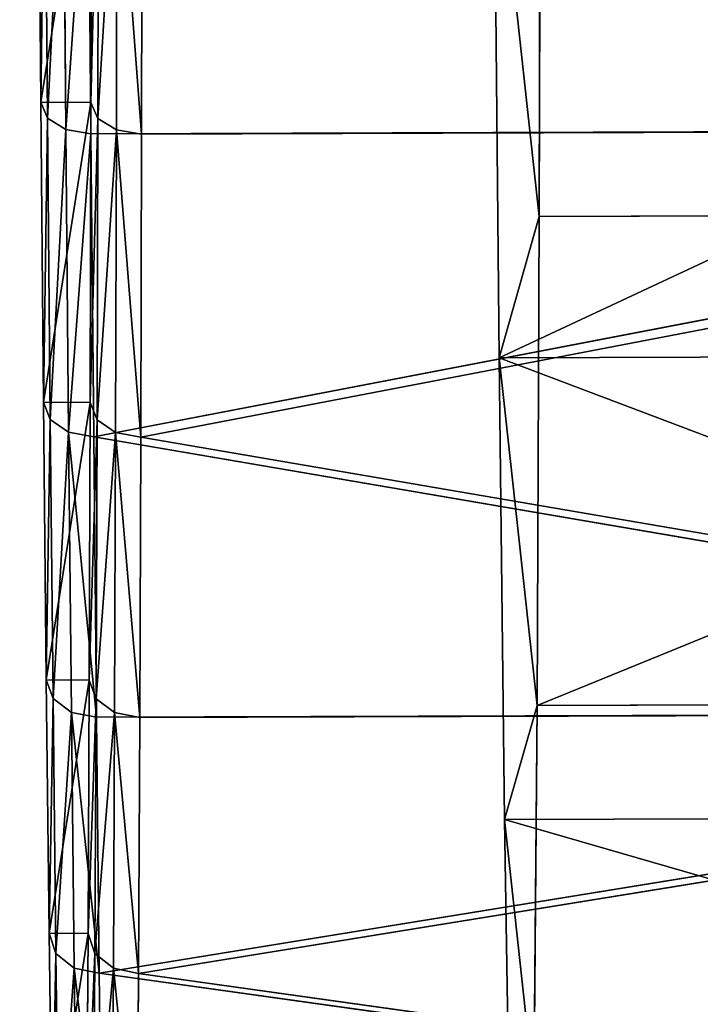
# Model space of a CAD drawing. Extents: x 0 to 230, y 0 to 588.
# Tile 166 of 256: x 105.57 to 108.28, y 194.14 to 198.06. Entities that reach past the tile are written whole.
import ezdxf

# ---------------------------------------------------------------- set-up
doc = ezdxf.new("R2010")
doc.units = 0
doc.header["$LTSCALE"] = 25.4
doc.layers.get('0').update_dxf_attribs({"color": 13, "linetype": 'CONTINUOUS'})

# ---------------------------------------------------------------- blocks, each defined once
blk = doc.blocks.new('VIPER-I-6512-6513_STL_3')
at = {"color": 250}
for p, q in [((-20.0317, 208.3851, 618.944), (-20.0372, 206.0758, 620.9305)), ((-20.0317, 208.3851, 618.944), (-20.0372, 206.0758, 620.9305)), ((-22.0212, 206.5302, 649.0114), (-22.0316, 207.8049, 649.9692)), ((-22.0212, 206.5302, 649.0114), (-22.0316, 207.8049, 649.9692)), ((-21.8197, 207.8038, 617.3798), (-21.8218, 206.5291, 618.3377)), ((-21.8197, 207.8038, 617.3798), (-21.8218, 206.5291, 618.3377)), ((-22.0051, 207.7482, 650.0517), (-21.9947, 206.467, 649.0891)), ((-22.0051, 207.7482, 650.0517), (-21.9947, 206.467, 649.0891)), ((-21.7943, 206.466, 618.2604), (-21.7922, 207.7471, 617.2977)), ((-21.7943, 206.466, 618.2604), (-21.7922, 207.7471, 617.2977)), ((-20.1973, 205.5136, 645.8427), (-20.218, 207.7309, 647.9312)), ((-20.1973, 205.5136, 645.8427), (-20.218, 207.7309, 647.9312)), ((-21.9322, 207.7069, 650.1124), (-21.9218, 206.421, 649.1462)), ((-21.9322, 207.7069, 650.1124), (-21.9218, 206.421, 649.1462)), ((-21.8323, 207.692, 650.1351), (-21.8218, 206.4043, 649.1677)), ((-21.8323, 207.692, 650.1351), (-21.8218, 206.4043, 649.1677)), ((-21.7206, 206.4199, 618.2042), (-21.7185, 207.7057, 617.2379)), ((-21.7206, 206.4199, 618.2042), (-21.7185, 207.7057, 617.2379)), ((-21.6204, 206.4033, 618.1841), (-21.6183, 207.6908, 617.2165)), ((-21.6204, 206.4033, 618.1841), (-21.6183, 207.6908, 617.2165)), ((-22.0105, 205.3366, 647.9542), (-22.0212, 206.5302, 649.0114)), ((-22.0212, 206.5302, 649.0114), (-21.9947, 206.467, 649.0891)), ((-22.0105, 205.3366, 647.9542), (-22.0212, 206.5302, 649.0114)), ((-22.0212, 206.5302, 649.0114), (-21.9947, 206.467, 649.0891)), ((-21.8218, 206.5291, 618.3377), (-21.8248, 205.3356, 619.3951)), ((-21.8218, 206.5291, 618.3377), (-21.8248, 205.3356, 619.3951)), ((-21.8218, 206.5291, 618.3377), (-21.7943, 206.466, 618.2604)), ((-21.8218, 206.5291, 618.3377), (-21.7943, 206.466, 618.2604)), ((-21.9947, 206.467, 649.0891), (-21.9218, 206.421, 649.1462)), ((-21.9947, 206.467, 649.0891), (-21.984, 205.2674, 648.0264)), ((-21.9947, 206.467, 649.0891), (-21.9218, 206.421, 649.1462)), ((-21.9947, 206.467, 649.0891), (-21.984, 205.2674, 648.0264)), ((-21.7974, 205.2664, 619.3232), (-21.7943, 206.466, 618.2604)), ((-21.7974, 205.2664, 619.3232), (-21.7943, 206.466, 618.2604)), ((-21.7943, 206.466, 618.2604), (-21.7206, 206.4199, 618.2042)), ((-21.7943, 206.466, 618.2604), (-21.7206, 206.4199, 618.2042)), ((-21.9218, 206.421, 649.1462), (-21.8218, 206.4043, 649.1677)), ((-21.9218, 206.421, 649.1462), (-21.9109, 205.217, 648.0797)), ((-21.9218, 206.421, 649.1462), (-21.8218, 206.4043, 649.1677)), ((-21.9218, 206.421, 649.1462), (-21.9109, 205.217, 648.0797)), ((-21.8218, 206.4043, 649.1677), (-15.422, 206.425, 649.2093)), ((-21.8218, 206.4043, 649.1677), (-15.422, 206.425, 649.2093)), ((-21.811, 205.1987, 648.0997), (-15.422, 206.425, 649.2093)), ((-21.811, 205.1987, 648.0997), (-15.422, 206.425, 649.2093)), ((-21.7236, 205.216, 619.2709), (-21.7206, 206.4199, 618.2042)), ((-21.7236, 205.216, 619.2709), (-21.7206, 206.4199, 618.2042)), ((-21.7206, 206.4199, 618.2042), (-21.6204, 206.4033, 618.1841)), ((-21.7206, 206.4199, 618.2042), (-21.6204, 206.4033, 618.1841)), ((-21.6235, 205.1977, 619.2522), (-15.2206, 206.4239, 618.2257)), ((-21.6235, 205.1977, 619.2522), (-15.2206, 206.4239, 618.2257)), ((-21.6204, 206.4033, 618.1841), (-15.2206, 206.4239, 618.2257)), ((-21.6204, 206.4033, 618.1841), (-15.2206, 206.4239, 618.2257)), ((-21.8218, 206.4043, 649.1677), (-21.811, 205.1987, 648.0997)), ((-21.8218, 206.4043, 649.1677), (-21.811, 205.1987, 648.0997)), ((-21.6235, 205.1977, 619.2522), (-21.6204, 206.4033, 618.1841)), ((-21.6235, 205.1977, 619.2522), (-21.6204, 206.4033, 618.1841)), ((-20.0372, 206.0758, 620.9305), (-20.0461, 204.1303, 623.2743)), ((-20.0372, 206.0758, 620.9305), (-20.0461, 204.1303, 623.2743)), ((-15.2373, 206.0913, 620.9617), (-20.0372, 206.0758, 620.9305)), ((-15.2373, 206.0913, 620.9617), (-20.0372, 206.0758, 620.9305)), ((-15.3974, 205.5291, 645.8738), (-20.1973, 205.5136, 645.8427)), ((-15.3974, 205.5291, 645.8738), (-20.1973, 205.5136, 645.8427)), ((-20.1756, 203.6758, 643.4135), (-20.1973, 205.5136, 645.8427)), ((-20.1756, 203.6758, 643.4135), (-20.1973, 205.5136, 645.8427)), ((-21.9995, 204.232, 646.8043), (-22.0105, 205.3366, 647.9542)), ((-22.0105, 205.3366, 647.9542), (-21.984, 205.2674, 648.0264)), ((-21.9995, 204.232, 646.8043), (-22.0105, 205.3366, 647.9542)), ((-22.0105, 205.3366, 647.9542), (-21.984, 205.2674, 648.0264)), ((-21.8248, 205.3356, 619.3951), (-21.8288, 204.2311, 620.5452)), ((-21.8248, 205.3356, 619.3951), (-21.8288, 204.2311, 620.5452)), ((-21.8248, 205.3356, 619.3951), (-21.7974, 205.2664, 619.3232)), ((-21.8248, 205.3356, 619.3951), (-21.7974, 205.2664, 619.3232)), ((-21.984, 205.2674, 648.0264), (-21.9109, 205.217, 648.0797)), ((-21.984, 205.2674, 648.0264), (-21.9729, 204.1573, 646.8707)), ((-21.984, 205.2674, 648.0264), (-21.9109, 205.217, 648.0797)), ((-21.984, 205.2674, 648.0264), (-21.9729, 204.1573, 646.8707)), ((-21.8013, 204.1564, 620.479), (-21.7974, 205.2664, 619.3232)), ((-21.8013, 204.1564, 620.479), (-21.7974, 205.2664, 619.3232)), ((-21.7974, 205.2664, 619.3232), (-21.7236, 205.216, 619.2709)), ((-21.7974, 205.2664, 619.3232), (-21.7236, 205.216, 619.2709)), ((-21.9109, 205.217, 648.0797), (-21.811, 205.1987, 648.0997)), ((-21.9109, 205.217, 648.0797), (-21.8998, 204.1027, 646.9198)), ((-21.9109, 205.217, 648.0797), (-21.811, 205.1987, 648.0997)), ((-21.9109, 205.217, 648.0797), (-21.8998, 204.1027, 646.9198)), ((-21.7276, 204.1018, 620.431), (-21.7236, 205.216, 619.2709)), ((-21.7276, 204.1018, 620.431), (-21.7236, 205.216, 619.2709)), ((-21.7236, 205.216, 619.2709), (-21.6235, 205.1977, 619.2522)), ((-21.7236, 205.216, 619.2709), (-21.6235, 205.1977, 619.2522)), ((-21.811, 205.1987, 648.0997), (-15.4, 204.1036, 646.9798)), ((-21.811, 205.1987, 648.0997), (-21.7999, 204.083, 646.9382)), ((-21.811, 205.1987, 648.0997), (-15.4, 204.1036, 646.9798)), ((-21.811, 205.1987, 648.0997), (-21.7999, 204.083, 646.9382)), ((-21.6274, 204.0821, 620.4138), (-21.6235, 205.1977, 619.2522)), ((-21.6274, 204.0821, 620.4138), (-21.6235, 205.1977, 619.2522)), ((-21.6235, 205.1977, 619.2522), (-15.2276, 204.1027, 620.4554)), ((-21.6235, 205.1977, 619.2522), (-15.2276, 204.1027, 620.4554)), ((-21.9882, 203.2235, 645.5692), (-21.9995, 204.232, 646.8043)), ((-21.9995, 204.232, 646.8043), (-21.9729, 204.1573, 646.8707)), ((-21.9882, 203.2235, 645.5692), (-21.9995, 204.232, 646.8043)), ((-21.9995, 204.232, 646.8043), (-21.9729, 204.1573, 646.8707)), ((-21.8288, 204.2311, 620.5452), (-21.8335, 203.2227, 621.7803)), ((-21.8288, 204.2311, 620.5452), (-21.8335, 203.2227, 621.7803)), ((-21.8288, 204.2311, 620.5452), (-21.8013, 204.1564, 620.479)), ((-21.8288, 204.2311, 620.5452), (-21.8013, 204.1564, 620.479)), ((-21.9729, 204.1573, 646.8707), (-21.8998, 204.1027, 646.9198)), ((-21.9729, 204.1573, 646.8707), (-21.9615, 203.1437, 645.6295)), ((-21.9729, 204.1573, 646.8707), (-21.8998, 204.1027, 646.9198)), ((-21.9729, 204.1573, 646.8707), (-21.9615, 203.1437, 645.6295)), ((-21.8061, 203.1429, 621.7204), (-21.8013, 204.1564, 620.479)), ((-21.8061, 203.1429, 621.7204), (-21.8013, 204.1564, 620.479)), ((-21.8013, 204.1564, 620.479), (-21.7276, 204.1018, 620.431)), ((-21.8013, 204.1564, 620.479), (-21.7276, 204.1018, 620.431)), ((-15.2463, 204.1458, 623.3055), (-20.0461, 204.1303, 623.2743)), ((-15.2463, 204.1458, 623.3055), (-20.0461, 204.1303, 623.2743)), ((-20.0461, 204.1303, 623.2743), (-20.0583, 202.6029, 625.9097)), ((-20.0461, 204.1303, 623.2743), (-20.0583, 202.6029, 625.9097)), ((-21.8998, 204.1027, 646.9198), (-21.7999, 204.083, 646.9382)), ((-21.8998, 204.1027, 646.9198), (-21.8884, 203.0854, 645.6739)), ((-21.8998, 204.1027, 646.9198), (-21.7999, 204.083, 646.9382)), ((-21.8998, 204.1027, 646.9198), (-21.8884, 203.0854, 645.6739)), ((-21.7999, 204.083, 646.9382), (-15.4, 204.1036, 646.9798)), ((-21.7999, 204.083, 646.9382), (-15.4, 204.1036, 646.9798)), ((-21.7999, 204.083, 646.9382), (-21.7885, 203.0643, 645.6907)), ((-21.7999, 204.083, 646.9382), (-21.7885, 203.0643, 645.6907)), ((-21.7885, 203.0643, 645.6907), (-15.4, 204.1036, 646.9798)), ((-21.7885, 203.0643, 645.6907), (-15.4, 204.1036, 646.9798)), ((-21.7324, 203.0846, 621.6769), (-21.7276, 204.1018, 620.431)), ((-21.7324, 203.0846, 621.6769), (-21.7276, 204.1018, 620.431)), ((-21.7276, 204.1018, 620.431), (-21.6274, 204.0821, 620.4138)), ((-21.7276, 204.1018, 620.431), (-21.6274, 204.0821, 620.4138)), ((-21.6322, 203.0635, 621.6615), (-15.2276, 204.1027, 620.4554)), ((-21.6322, 203.0635, 621.6615), (-15.2276, 204.1027, 620.4554)), ((-21.6322, 203.0635, 621.6615), (-21.6274, 204.0821, 620.4138)), ((-21.6322, 203.0635, 621.6615), (-21.6274, 204.0821, 620.4138)), ((-21.6274, 204.0821, 620.4138), (-15.2276, 204.1027, 620.4554)), ((-21.6274, 204.0821, 620.4138), (-15.2276, 204.1027, 620.4554)), ((-15.3757, 203.6913, 643.4447), (-20.1756, 203.6758, 643.4135)), ((-15.3757, 203.6913, 643.4447), (-20.1756, 203.6758, 643.4135)), ((-20.1535, 202.2688, 640.7119), (-20.1756, 203.6758, 643.4135)), ((-20.1535, 202.2688, 640.7119), (-20.1756, 203.6758, 643.4135)), ((-21.9767, 202.3177, 644.257), (-21.9882, 203.2235, 645.5692)), ((-21.9882, 203.2235, 645.5692), (-21.9615, 203.1437, 645.6295)), ((-21.9767, 202.3177, 644.257), (-21.9882, 203.2235, 645.5692)), ((-21.9882, 203.2235, 645.5692), (-21.9615, 203.1437, 645.6295)), ((-21.8335, 203.2227, 621.7803), (-21.8391, 202.317, 623.0926)), ((-21.8335, 203.2227, 621.7803), (-21.8391, 202.317, 623.0926)), ((-21.8335, 203.2227, 621.7803), (-21.8061, 203.1429, 621.7204)), ((-21.8335, 203.2227, 621.7803), (-21.8061, 203.1429, 621.7204)), ((-21.9615, 203.1437, 645.6295), (-21.8884, 203.0854, 645.6739)), ((-21.9615, 203.1437, 645.6295), (-21.95, 202.2333, 644.3107)), ((-21.9615, 203.1437, 645.6295), (-21.8884, 203.0854, 645.6739)), ((-21.9615, 203.1437, 645.6295), (-21.95, 202.2333, 644.3107)), ((-21.8117, 202.2325, 623.0394), (-21.8061, 203.1429, 621.7204)), ((-21.8117, 202.2325, 623.0394), (-21.8061, 203.1429, 621.7204)), ((-21.8061, 203.1429, 621.7204), (-21.7324, 203.0846, 621.6769)), ((-21.8061, 203.1429, 621.7204), (-21.7324, 203.0846, 621.6769)), ((-21.8884, 203.0854, 645.6739), (-21.7885, 203.0643, 645.6907)), ((-21.8884, 203.0854, 645.6739), (-21.8769, 202.1716, 644.3502)), ((-21.8884, 203.0854, 645.6739), (-21.7885, 203.0643, 645.6907)), ((-21.8884, 203.0854, 645.6739), (-21.8769, 202.1716, 644.3502)), ((-21.7885, 203.0643, 645.6907), (-15.3771, 202.17, 644.4068)), ((-21.7885, 203.0643, 645.6907), (-15.3771, 202.17, 644.4068)), ((-21.7885, 203.0643, 645.6907), (-21.7769, 202.1493, 644.3652)), ((-21.7885, 203.0643, 645.6907), (-21.7769, 202.1493, 644.3652)), ((-21.7381, 202.1709, 623.0007), (-21.7324, 203.0846, 621.6769)), ((-21.7381, 202.1709, 623.0007), (-21.7324, 203.0846, 621.6769)), ((-21.7324, 203.0846, 621.6769), (-21.6322, 203.0635, 621.6615)), ((-21.7324, 203.0846, 621.6769), (-21.6322, 203.0635, 621.6615)), ((-21.6379, 202.1486, 622.9871), (-21.6322, 203.0635, 621.6615)), ((-21.6379, 202.1486, 622.9871), (-21.6322, 203.0635, 621.6615)), ((-21.6322, 203.0635, 621.6615), (-15.2381, 202.1692, 623.0286)), ((-21.6322, 203.0635, 621.6615), (-15.2381, 202.1692, 623.0286))]:
    blk.add_line(p, q, dxfattribs=at)
at = {"color": 7}
mesh = blk.add_polyface(dxfattribs=at)
corners = [(-20.3368, 308.0269, 753.1121), (-16.8812, 152.2352, 502.6151), (-18.2074, 150.3516, 503.795), (-19.0105, 309.9104, 751.9321)]
mesh.append_faces([[corners[k] for k in face] for face in [(0, 1, 2), (1, 0, 3)]], dxfattribs={"vtx0": -1, "color": 7})
mesh = blk.add_polyface(dxfattribs=at)
corners = [(-20.3741, 305.8395, 754.4951), (-18.2074, 150.3516, 503.795), (-18.2447, 148.1643, 505.178), (-20.3368, 308.0269, 753.1121)]
mesh.append_faces([[corners[k] for k in face] for face in [(0, 1, 2), (1, 0, 3)]], dxfattribs={"vtx0": -1, "color": 7})
mesh = blk.add_polyface(dxfattribs=at)
corners = [(-19.1125, 303.9344, 755.7107), (-18.2447, 148.1643, 505.178), (-16.9831, 146.2592, 506.3936), (-20.3741, 305.8395, 754.4951)]
mesh.append_faces([[corners[k] for k in face] for face in [(0, 1, 2), (1, 0, 3)]], dxfattribs={"vtx0": -1, "color": 7})
mesh = blk.add_polyface(dxfattribs=at)
corners = [(-22.082, 216.6661, 653.3292), (-21.9439, 215.0962, 632.8628), (-22.0753, 215.0922, 653.0735), (-21.945, 215.1424, 633.011), (-21.9832, 217.9752, 637.4903), (-22.088, 218.2554, 653.4575), (-21.9843, 218.0893, 637.5956), (-21.985, 218.2408, 637.6297), (-21.9852, 218.3891, 637.5835), (-22.0931, 219.85, 653.4573), (-21.9812, 222.8685, 634.7506), (-22.0974, 221.4393, 653.329), (-22.1008, 223.0132, 653.0731), (-21.9808, 222.9737, 634.6365), (-21.9799, 223.0079, 634.485), (-21.8486, 223.0118, 614.2742), (-21.856, 224.56, 614.6557), (-22.1033, 224.5613, 652.6914), (-21.8642, 226.0725, 615.1606), (-22.1049, 226.0738, 652.1864), (-21.873, 227.5395, 615.7855), (-22.1056, 227.5407, 651.5613), (-21.8824, 228.9514, 616.5264), (-22.1053, 228.9525, 650.8203), (-21.8922, 230.2991, 617.3785), (-22.1041, 230.3002, 649.968), (-21.9026, 231.5738, 618.3363), (-22.102, 231.5749, 649.0101), (-21.9133, 232.7674, 619.3936), (-22.099, 232.7684, 647.9526), (-21.9243, 233.872, 620.5435), (-22.0951, 233.8729, 646.8026), (-21.9356, 234.8805, 621.7786), (-22.0903, 234.8813, 645.5674), (-21.9471, 235.7863, 623.0908), (-22.0847, 235.787, 644.2551), (-21.9586, 236.5836, 624.4716), (-22.0783, 236.5843, 642.8742), (-21.9702, 237.2672, 625.9121), (-22.0711, 237.2678, 641.4337), (-21.9817, 237.8327, 627.403), (-22.0632, 237.8331, 639.9427), (-21.9931, 238.2764, 628.9344), (-22.0547, 238.2767, 638.4112), (-22.0043, 238.5954, 630.4967), (-22.0456, 238.5956, 636.8489), (-22.0152, 238.7876, 632.0796), (-22.0359, 238.7878, 635.266), (-22.0258, 238.8519, 633.6728), (-21.9086, 199.3164, 635.2682), (-21.8879, 199.3163, 632.0818), (-21.8981, 199.2521, 633.675), (-21.8782, 199.5084, 630.4989), (-21.9195, 199.5086, 636.8511), (-21.8691, 199.8273, 628.9366), (-21.9307, 199.8276, 638.4133), (-21.8606, 200.2709, 627.405), (-21.9421, 200.2713, 639.9448), (-21.8527, 200.8362, 625.9141), (-21.9536, 200.8368, 641.4357), (-21.8456, 201.5197, 624.4735), (-21.9652, 201.5204, 642.8762), (-21.8391, 202.317, 623.0926), (-21.9767, 202.3177, 644.257), (-21.8335, 203.2227, 621.7803), (-21.9882, 203.2235, 645.5692), (-21.8288, 204.2311, 620.5452), (-21.9995, 204.232, 646.8043), (-21.8248, 205.3356, 619.3951), (-22.0105, 205.3366, 647.9542), (-21.8218, 206.5291, 618.3377), (-22.0212, 206.5302, 649.0114), (-21.8197, 207.8038, 617.3798), (-22.0316, 207.8049, 649.9692), (-21.8185, 209.1515, 616.5275), (-22.0415, 209.1526, 650.8214), (-21.8182, 210.5633, 615.7864), (-22.0508, 210.5646, 651.5623), (-21.8189, 212.0302, 615.1613), (-22.0596, 212.0315, 652.1872), (-21.8205, 213.5427, 614.6563), (-22.0678, 213.544, 652.692), (-21.823, 215.0909, 614.2747), (-21.8264, 216.6647, 614.0188), (-21.943, 215.1303, 632.7113), (-21.9426, 215.2356, 632.5972), (-21.9386, 219.715, 629.7643), (-21.8307, 218.2541, 613.8904), (-21.8359, 219.8486, 613.8903), (-21.9388, 219.8632, 629.7181), (-21.8418, 221.4379, 614.0186), (-21.9395, 220.0147, 629.7522), (-21.9406, 220.1288, 629.8575), (-21.9788, 222.9617, 634.3367)]
mesh.append_faces([[corners[k] for k in face] for face in [(46, 47, 48), (49, 50, 51)]], dxfattribs={"vtx0": -1, "color": 7})
mesh.append_faces([[corners[k] for k in face] for face in [(0, 1, 2), (1, 0, 3), (3, 0, 4), (4, 5, 6), (6, 5, 7), (7, 5, 8), (8, 9, 10), (10, 12, 13), (13, 12, 14), (15, 12, 16), (16, 17, 18), (18, 19, 20), (20, 21, 22), (22, 23, 24), (24, 25, 26), (26, 27, 28), (28, 29, 30), (30, 31, 32), (32, 33, 34), (34, 35, 36), (36, 37, 38), (38, 39, 40), (40, 41, 42), (42, 43, 44), (44, 45, 46), (50, 49, 52), (52, 53, 54), (54, 55, 56), (56, 57, 58), (58, 59, 60), (60, 61, 62), (62, 63, 64), (64, 65, 66), (66, 67, 68), (68, 69, 70), (70, 71, 72), (72, 73, 74), (74, 75, 76), (76, 77, 78), (78, 79, 80), (80, 81, 82), (82, 1, 83), (83, 86, 87), (87, 86, 88), (88, 89, 90), (90, 93, 15)]], dxfattribs={"vtx0": -1, "vtx1": -1, "color": 7})
mesh.append_faces([[corners[k] for k in face] for face in [(14, 12, 15), (82, 2, 1)]], dxfattribs={"vtx0": -1, "vtx1": -1, "vtx2": -1, "color": 7})
mesh.append_faces([[corners[k] for k in face] for face in [(4, 0, 5), (8, 5, 9), (10, 9, 11), (10, 11, 12), (16, 12, 17), (18, 17, 19), (20, 19, 21), (22, 21, 23), (24, 23, 25), (26, 25, 27), (28, 27, 29), (30, 29, 31), (32, 31, 33), (34, 33, 35), (36, 35, 37), (38, 37, 39), (40, 39, 41), (42, 41, 43), (44, 43, 45), (46, 45, 47), (52, 49, 53), (54, 53, 55), (56, 55, 57), (58, 57, 59), (60, 59, 61), (62, 61, 63), (64, 63, 65), (66, 65, 67), (68, 67, 69), (70, 69, 71), (72, 71, 73), (74, 73, 75), (76, 75, 77), (78, 77, 79), (80, 79, 81), (82, 81, 2), (83, 1, 84), (83, 84, 85), (83, 85, 86), (88, 86, 89), (90, 89, 91), (90, 91, 92), (90, 92, 93), (15, 93, 14)]], dxfattribs={"vtx0": -1, "vtx2": -1, "color": 7})
mesh = blk.add_polyface(dxfattribs=at)
corners = [(-20.0373, 216.8079, 615.6256), (-20.1441, 214.6974, 633.0969), (-20.0318, 213.8273, 616.2538), (-20.1361, 215.1618, 631.6411), (-20.1313, 216.096, 630.4318), (-20.1301, 217.3875, 629.6151), (-20.0447, 219.3817, 615.4888), (-20.1328, 218.8805, 629.2892), (-20.139, 220.3948, 629.4937), (-20.0555, 222.1863, 615.7568), (-20.148, 221.7479, 630.2037), (-20.1587, 222.7766, 631.3338), (-20.07, 225.12, 616.5251), (-20.1697, 223.3566, 632.7474), (-20.1798, 223.4182, 634.2743), (-20.293, 225.0178, 650.8816), (-20.2939, 227.8023, 649.6467), (-20.087, 227.8855, 617.77), (-20.2912, 230.3419, 647.9647), (-20.1061, 230.4058, 619.4567), (-20.2848, 232.5654, 645.8827), (-20.1267, 232.611, 621.5385), (-20.275, 234.4106, 643.459), (-20.1483, 234.4398, 623.9576), (-20.2642, 235.6373, 641.1923), (-20.1703, 235.8416, 626.6469), (-20.2501, 236.5973, 638.5435), (-20.1921, 236.7774, 629.5316), (-20.2326, 237.1605, 635.5636), (-20.213, 237.2211, 632.5316), (-20.091, 200.9607, 631.7542), (-20.1316, 201.3321, 637.8135), (-20.1106, 200.892, 634.7994), (-20.0734, 201.5364, 628.763), (-20.1535, 202.2688, 640.7119), (-20.0583, 202.6029, 625.9097), (-20.1756, 203.6758, 643.4135), (-20.0461, 204.1303, 623.2743), (-20.1973, 205.5136, 645.8427), (-20.0372, 206.0758, 620.9305), (-20.218, 207.7309, 647.9312), (-20.0317, 208.3851, 618.944), (-20.2372, 210.2654, 649.6207), (-20.0299, 210.9932, 617.3704), (-20.2542, 213.0462, 650.8638), (-20.1542, 214.759, 634.6237), (-20.2687, 215.9955, 651.6258), (-20.1653, 215.3391, 636.0374), (-20.1759, 216.3677, 637.1674), (-20.2802, 219.0305, 651.8852), (-20.1849, 217.7208, 637.8774), (-20.1911, 219.2351, 638.0819), (-20.2884, 222.0663, 651.6348), (-20.1938, 220.7281, 637.7561), (-20.1927, 222.0196, 636.9393), (-20.1878, 222.9539, 635.7301)]
mesh.append_faces([[corners[k] for k in face] for face in [(28, 27, 29), (30, 31, 32)]], dxfattribs={"vtx0": -1, "color": 7})
mesh.append_faces([[corners[k] for k in face] for face in [(0, 1, 2), (1, 0, 3), (3, 0, 4), (4, 0, 5), (5, 6, 7), (7, 6, 8), (8, 9, 10), (10, 9, 11), (11, 12, 13), (13, 12, 14), (15, 12, 16), (16, 17, 18), (18, 19, 20), (20, 21, 22), (22, 23, 24), (24, 25, 26), (26, 27, 28), (31, 33, 34), (34, 35, 36), (36, 37, 38), (38, 39, 40), (40, 41, 42), (42, 43, 44), (44, 45, 46), (45, 2, 1), (46, 48, 49), (49, 51, 52), (52, 55, 15)]], dxfattribs={"vtx0": -1, "vtx1": -1, "color": 7})
mesh.append_faces([[corners[k] for k in face] for face in [(14, 12, 15), (44, 2, 45)]], dxfattribs={"vtx0": -1, "vtx1": -1, "vtx2": -1, "color": 7})
mesh.append_faces([[corners[k] for k in face] for face in [(5, 0, 6), (8, 6, 9), (11, 9, 12), (16, 12, 17), (18, 17, 19), (20, 19, 21), (22, 21, 23), (24, 23, 25), (26, 25, 27), (31, 30, 33), (34, 33, 35), (36, 35, 37), (38, 37, 39), (40, 39, 41), (42, 41, 43), (44, 43, 2), (46, 45, 47), (46, 47, 48), (49, 48, 50), (49, 50, 51), (52, 51, 53), (52, 53, 54), (52, 54, 55), (15, 55, 14)]], dxfattribs={"vtx0": -1, "vtx2": -1, "color": 7})
mesh = blk.add_polyface(dxfattribs=at)
corners = [(-15.422, 206.425, 649.2093), (-15.4424, 209.0739, 651.0375), (-21.8323, 207.692, 650.1351)]
mesh.append_faces([[corners[k] for k in face] for face in [(0, 1, 2)]], dxfattribs={"color": 7})
mesh = blk.add_polyface(dxfattribs=at)
corners = [(-15.2172, 209.0727, 616.3972), (-15.2206, 206.4239, 618.2257), (-21.6183, 207.6908, 617.2165)]
mesh.append_faces([[corners[k] for k in face] for face in [(0, 1, 2)]], dxfattribs={"color": 7})
mesh = blk.add_polyface(dxfattribs=at)
corners = [(-15.2373, 206.0913, 620.9617), (-20.0317, 208.3851, 618.944), (-20.0372, 206.0758, 620.9305), (-15.2318, 208.4005, 618.9752)]
mesh.append_faces([[corners[k] for k in face] for face in [(0, 1, 2), (1, 0, 3)]], dxfattribs={"vtx0": -1, "color": 7})
mesh = blk.add_polyface(dxfattribs=at)
corners = [(-22.0051, 207.7482, 650.0517), (-22.0212, 206.5302, 649.0114), (-21.9947, 206.467, 649.0891), (-22.0316, 207.8049, 649.9692)]
mesh.append_faces([[corners[k] for k in face] for face in [(0, 1, 2), (1, 0, 3)]], dxfattribs={"vtx0": -1, "color": 7})
mesh = blk.add_polyface(dxfattribs=at)
corners = [(-21.8218, 206.5291, 618.3377), (-21.7922, 207.7471, 617.2977), (-21.7943, 206.466, 618.2604), (-21.8197, 207.8038, 617.3798)]
mesh.append_faces([[corners[k] for k in face] for face in [(0, 1, 2), (1, 0, 3)]], dxfattribs={"vtx0": -1, "color": 7})
mesh = blk.add_polyface(dxfattribs=at)
corners = [(-21.9322, 207.7069, 650.1124), (-21.9947, 206.467, 649.0891), (-21.9218, 206.421, 649.1462), (-22.0051, 207.7482, 650.0517)]
mesh.append_faces([[corners[k] for k in face] for face in [(0, 1, 2), (1, 0, 3)]], dxfattribs={"vtx0": -1, "color": 7})
mesh = blk.add_polyface(dxfattribs=at)
corners = [(-21.7943, 206.466, 618.2604), (-21.7185, 207.7057, 617.2379), (-21.7206, 206.4199, 618.2042), (-21.7922, 207.7471, 617.2977)]
mesh.append_faces([[corners[k] for k in face] for face in [(0, 1, 2), (1, 0, 3)]], dxfattribs={"vtx0": -1, "color": 7})
mesh = blk.add_polyface(dxfattribs=at)
corners = [(-15.4182, 207.7464, 647.9624), (-20.1973, 205.5136, 645.8427), (-20.218, 207.7309, 647.9312), (-15.3974, 205.5291, 645.8738)]
mesh.append_faces([[corners[k] for k in face] for face in [(0, 1, 2), (1, 0, 3)]], dxfattribs={"vtx0": -1, "color": 7})
mesh = blk.add_polyface(dxfattribs=at)
corners = [(-21.9218, 206.421, 649.1462), (-21.8323, 207.692, 650.1351), (-21.9322, 207.7069, 650.1124), (-21.8218, 206.4043, 649.1677)]
mesh.append_faces([[corners[k] for k in face] for face in [(0, 1, 2), (1, 0, 3)]], dxfattribs={"vtx0": -1, "color": 7})
mesh = blk.add_polyface(dxfattribs=at)
corners = [(-15.422, 206.425, 649.2093), (-21.8323, 207.692, 650.1351), (-21.8218, 206.4043, 649.1677)]
mesh.append_faces([[corners[k] for k in face] for face in [(0, 1, 2)]], dxfattribs={"color": 7})
mesh = blk.add_polyface(dxfattribs=at)
corners = [(-21.7185, 207.7057, 617.2379), (-21.6204, 206.4033, 618.1841), (-21.7206, 206.4199, 618.2042), (-21.6183, 207.6908, 617.2165)]
mesh.append_faces([[corners[k] for k in face] for face in [(0, 1, 2), (1, 0, 3)]], dxfattribs={"vtx0": -1, "color": 7})
mesh = blk.add_polyface(dxfattribs=at)
corners = [(-15.2206, 206.4239, 618.2257), (-21.6204, 206.4033, 618.1841), (-21.6183, 207.6908, 617.2165)]
mesh.append_faces([[corners[k] for k in face] for face in [(0, 1, 2)]], dxfattribs={"color": 7})
mesh = blk.add_polyface(dxfattribs=at)
corners = [(-21.9947, 206.467, 649.0891), (-22.0105, 205.3366, 647.9542), (-21.984, 205.2674, 648.0264), (-22.0212, 206.5302, 649.0114)]
mesh.append_faces([[corners[k] for k in face] for face in [(0, 1, 2), (1, 0, 3)]], dxfattribs={"vtx0": -1, "color": 7})
mesh = blk.add_polyface(dxfattribs=at)
corners = [(-21.8248, 205.3356, 619.3951), (-21.7943, 206.466, 618.2604), (-21.7974, 205.2664, 619.3232), (-21.8218, 206.5291, 618.3377)]
mesh.append_faces([[corners[k] for k in face] for face in [(0, 1, 2), (1, 0, 3)]], dxfattribs={"vtx0": -1, "color": 7})
mesh = blk.add_polyface(dxfattribs=at)
corners = [(-21.9218, 206.421, 649.1462), (-21.984, 205.2674, 648.0264), (-21.9109, 205.217, 648.0797), (-21.9947, 206.467, 649.0891)]
mesh.append_faces([[corners[k] for k in face] for face in [(0, 1, 2), (1, 0, 3)]], dxfattribs={"vtx0": -1, "color": 7})
mesh = blk.add_polyface(dxfattribs=at)
corners = [(-21.7974, 205.2664, 619.3232), (-21.7206, 206.4199, 618.2042), (-21.7236, 205.216, 619.2709), (-21.7943, 206.466, 618.2604)]
mesh.append_faces([[corners[k] for k in face] for face in [(0, 1, 2), (1, 0, 3)]], dxfattribs={"vtx0": -1, "color": 7})
mesh = blk.add_polyface(dxfattribs=at)
corners = [(-21.9109, 205.217, 648.0797), (-21.8218, 206.4043, 649.1677), (-21.9218, 206.421, 649.1462), (-21.811, 205.1987, 648.0997)]
mesh.append_faces([[corners[k] for k in face] for face in [(0, 1, 2), (1, 0, 3)]], dxfattribs={"vtx0": -1, "color": 7})
mesh = blk.add_polyface(dxfattribs=at)
corners = [(-15.422, 206.425, 649.2093), (-21.8218, 206.4043, 649.1677), (-21.811, 205.1987, 648.0997)]
mesh.append_faces([[corners[k] for k in face] for face in [(0, 1, 2)]], dxfattribs={"color": 7})
mesh = blk.add_polyface(dxfattribs=at)
corners = [(-15.4, 204.1036, 646.9798), (-15.422, 206.425, 649.2093), (-21.811, 205.1987, 648.0997)]
mesh.append_faces([[corners[k] for k in face] for face in [(0, 1, 2)]], dxfattribs={"color": 7})
mesh = blk.add_polyface(dxfattribs=at)
corners = [(-21.7206, 206.4199, 618.2042), (-21.6235, 205.1977, 619.2522), (-21.7236, 205.216, 619.2709), (-21.6204, 206.4033, 618.1841)]
mesh.append_faces([[corners[k] for k in face] for face in [(0, 1, 2), (1, 0, 3)]], dxfattribs={"vtx0": -1, "color": 7})
mesh = blk.add_polyface(dxfattribs=at)
corners = [(-15.2206, 206.4239, 618.2257), (-15.2276, 204.1027, 620.4554), (-21.6235, 205.1977, 619.2522)]
mesh.append_faces([[corners[k] for k in face] for face in [(0, 1, 2)]], dxfattribs={"color": 7})
mesh = blk.add_polyface(dxfattribs=at)
corners = [(-15.2206, 206.4239, 618.2257), (-21.6235, 205.1977, 619.2522), (-21.6204, 206.4033, 618.1841)]
mesh.append_faces([[corners[k] for k in face] for face in [(0, 1, 2)]], dxfattribs={"color": 7})
mesh = blk.add_polyface(dxfattribs=at)
corners = [(-20.0461, 204.1303, 623.2743), (-15.2373, 206.0913, 620.9617), (-20.0372, 206.0758, 620.9305), (-15.2463, 204.1458, 623.3055)]
mesh.append_faces([[corners[k] for k in face] for face in [(0, 1, 2), (1, 0, 3)]], dxfattribs={"vtx0": -1, "color": 7})
mesh = blk.add_polyface(dxfattribs=at)
corners = [(-20.1973, 205.5136, 645.8427), (-15.3757, 203.6913, 643.4447), (-20.1756, 203.6758, 643.4135), (-15.3974, 205.5291, 645.8738)]
mesh.append_faces([[corners[k] for k in face] for face in [(0, 1, 2), (1, 0, 3)]], dxfattribs={"vtx0": -1, "color": 7})
mesh = blk.add_polyface(dxfattribs=at)
corners = [(-21.984, 205.2674, 648.0264), (-21.9995, 204.232, 646.8043), (-21.9729, 204.1573, 646.8707), (-22.0105, 205.3366, 647.9542)]
mesh.append_faces([[corners[k] for k in face] for face in [(0, 1, 2), (1, 0, 3)]], dxfattribs={"vtx0": -1, "color": 7})
mesh = blk.add_polyface(dxfattribs=at)
corners = [(-21.8288, 204.2311, 620.5452), (-21.7974, 205.2664, 619.3232), (-21.8013, 204.1564, 620.479), (-21.8248, 205.3356, 619.3951)]
mesh.append_faces([[corners[k] for k in face] for face in [(0, 1, 2), (1, 0, 3)]], dxfattribs={"vtx0": -1, "color": 7})
mesh = blk.add_polyface(dxfattribs=at)
corners = [(-21.9109, 205.217, 648.0797), (-21.9729, 204.1573, 646.8707), (-21.8998, 204.1027, 646.9198), (-21.984, 205.2674, 648.0264)]
mesh.append_faces([[corners[k] for k in face] for face in [(0, 1, 2), (1, 0, 3)]], dxfattribs={"vtx0": -1, "color": 7})
mesh = blk.add_polyface(dxfattribs=at)
corners = [(-21.8013, 204.1564, 620.479), (-21.7236, 205.216, 619.2709), (-21.7276, 204.1018, 620.431), (-21.7974, 205.2664, 619.3232)]
mesh.append_faces([[corners[k] for k in face] for face in [(0, 1, 2), (1, 0, 3)]], dxfattribs={"vtx0": -1, "color": 7})
mesh = blk.add_polyface(dxfattribs=at)
corners = [(-21.7999, 204.083, 646.9382), (-21.9109, 205.217, 648.0797), (-21.8998, 204.1027, 646.9198), (-21.811, 205.1987, 648.0997)]
mesh.append_faces([[corners[k] for k in face] for face in [(0, 1, 2), (1, 0, 3)]], dxfattribs={"vtx0": -1, "color": 7})
mesh = blk.add_polyface(dxfattribs=at)
corners = [(-21.6274, 204.0821, 620.4138), (-21.7236, 205.216, 619.2709), (-21.6235, 205.1977, 619.2522), (-21.7276, 204.1018, 620.431)]
mesh.append_faces([[corners[k] for k in face] for face in [(0, 1, 2), (1, 0, 3)]], dxfattribs={"vtx0": -1, "color": 7})
mesh = blk.add_polyface(dxfattribs=at)
corners = [(-21.811, 205.1987, 648.0997), (-21.7999, 204.083, 646.9382), (-15.4, 204.1036, 646.9798)]
mesh.append_faces([[corners[k] for k in face] for face in [(0, 1, 2)]], dxfattribs={"color": 7})
mesh = blk.add_polyface(dxfattribs=at)
corners = [(-15.2276, 204.1027, 620.4554), (-21.6274, 204.0821, 620.4138), (-21.6235, 205.1977, 619.2522)]
mesh.append_faces([[corners[k] for k in face] for face in [(0, 1, 2)]], dxfattribs={"color": 7})
mesh = blk.add_polyface(dxfattribs=at)
corners = [(-21.9729, 204.1573, 646.8707), (-21.9882, 203.2235, 645.5692), (-21.9615, 203.1437, 645.6295), (-21.9995, 204.232, 646.8043)]
mesh.append_faces([[corners[k] for k in face] for face in [(0, 1, 2), (1, 0, 3)]], dxfattribs={"vtx0": -1, "color": 7})
mesh = blk.add_polyface(dxfattribs=at)
corners = [(-21.8335, 203.2227, 621.7803), (-21.8013, 204.1564, 620.479), (-21.8061, 203.1429, 621.7204), (-21.8288, 204.2311, 620.5452)]
mesh.append_faces([[corners[k] for k in face] for face in [(0, 1, 2), (1, 0, 3)]], dxfattribs={"vtx0": -1, "color": 7})
mesh = blk.add_polyface(dxfattribs=at)
corners = [(-21.8998, 204.1027, 646.9198), (-21.9615, 203.1437, 645.6295), (-21.8884, 203.0854, 645.6739), (-21.9729, 204.1573, 646.8707)]
mesh.append_faces([[corners[k] for k in face] for face in [(0, 1, 2), (1, 0, 3)]], dxfattribs={"vtx0": -1, "color": 7})
mesh = blk.add_polyface(dxfattribs=at)
corners = [(-21.8061, 203.1429, 621.7204), (-21.7276, 204.1018, 620.431), (-21.7324, 203.0846, 621.6769), (-21.8013, 204.1564, 620.479)]
mesh.append_faces([[corners[k] for k in face] for face in [(0, 1, 2), (1, 0, 3)]], dxfattribs={"vtx0": -1, "color": 7})
mesh = blk.add_polyface(dxfattribs=at)
corners = [(-20.0583, 202.6029, 625.9097), (-15.2463, 204.1458, 623.3055), (-20.0461, 204.1303, 623.2743), (-15.2585, 202.6183, 625.9409)]
mesh.append_faces([[corners[k] for k in face] for face in [(0, 1, 2), (1, 0, 3)]], dxfattribs={"vtx0": -1, "color": 7})
mesh = blk.add_polyface(dxfattribs=at)
corners = [(-21.7885, 203.0643, 645.6907), (-21.8998, 204.1027, 646.9198), (-21.8884, 203.0854, 645.6739), (-21.7999, 204.083, 646.9382)]
mesh.append_faces([[corners[k] for k in face] for face in [(0, 1, 2), (1, 0, 3)]], dxfattribs={"vtx0": -1, "color": 7})
mesh = blk.add_polyface(dxfattribs=at)
corners = [(-15.4, 204.1036, 646.9798), (-21.7999, 204.083, 646.9382), (-21.7885, 203.0643, 645.6907)]
mesh.append_faces([[corners[k] for k in face] for face in [(0, 1, 2)]], dxfattribs={"color": 7})
mesh = blk.add_polyface(dxfattribs=at)
corners = [(-15.4, 204.1036, 646.9798), (-21.7885, 203.0643, 645.6907), (-15.3771, 202.17, 644.4068)]
mesh.append_faces([[corners[k] for k in face] for face in [(0, 1, 2)]], dxfattribs={"color": 7})
mesh = blk.add_polyface(dxfattribs=at)
corners = [(-21.6322, 203.0635, 621.6615), (-21.7276, 204.1018, 620.431), (-21.6274, 204.0821, 620.4138), (-21.7324, 203.0846, 621.6769)]
mesh.append_faces([[corners[k] for k in face] for face in [(0, 1, 2), (1, 0, 3)]], dxfattribs={"vtx0": -1, "color": 7})
mesh = blk.add_polyface(dxfattribs=at)
corners = [(-15.2381, 202.1692, 623.0286), (-21.6322, 203.0635, 621.6615), (-15.2276, 204.1027, 620.4554)]
mesh.append_faces([[corners[k] for k in face] for face in [(0, 1, 2)]], dxfattribs={"color": 7})
mesh = blk.add_polyface(dxfattribs=at)
corners = [(-21.6322, 203.0635, 621.6615), (-21.6274, 204.0821, 620.4138), (-15.2276, 204.1027, 620.4554)]
mesh.append_faces([[corners[k] for k in face] for face in [(0, 1, 2)]], dxfattribs={"color": 7})
mesh = blk.add_polyface(dxfattribs=at)
corners = [(-20.1756, 203.6758, 643.4135), (-15.3536, 202.2843, 640.7431), (-20.1535, 202.2688, 640.7119), (-15.3757, 203.6913, 643.4447)]
mesh.append_faces([[corners[k] for k in face] for face in [(0, 1, 2), (1, 0, 3)]], dxfattribs={"vtx0": -1, "color": 7})
mesh = blk.add_polyface(dxfattribs=at)
corners = [(-21.9615, 203.1437, 645.6295), (-21.9767, 202.3177, 644.257), (-21.95, 202.2333, 644.3107), (-21.9882, 203.2235, 645.5692)]
mesh.append_faces([[corners[k] for k in face] for face in [(0, 1, 2), (1, 0, 3)]], dxfattribs={"vtx0": -1, "color": 7})
mesh = blk.add_polyface(dxfattribs=at)
corners = [(-21.8391, 202.317, 623.0926), (-21.8061, 203.1429, 621.7204), (-21.8117, 202.2325, 623.0394), (-21.8335, 203.2227, 621.7803)]
mesh.append_faces([[corners[k] for k in face] for face in [(0, 1, 2), (1, 0, 3)]], dxfattribs={"vtx0": -1, "color": 7})
mesh = blk.add_polyface(dxfattribs=at)
corners = [(-21.8884, 203.0854, 645.6739), (-21.95, 202.2333, 644.3107), (-21.8769, 202.1716, 644.3502), (-21.9615, 203.1437, 645.6295)]
mesh.append_faces([[corners[k] for k in face] for face in [(0, 1, 2), (1, 0, 3)]], dxfattribs={"vtx0": -1, "color": 7})
mesh = blk.add_polyface(dxfattribs=at)
corners = [(-21.8117, 202.2325, 623.0394), (-21.7324, 203.0846, 621.6769), (-21.7381, 202.1709, 623.0007), (-21.8061, 203.1429, 621.7204)]
mesh.append_faces([[corners[k] for k in face] for face in [(0, 1, 2), (1, 0, 3)]], dxfattribs={"vtx0": -1, "color": 7})
mesh = blk.add_polyface(dxfattribs=at)
corners = [(-21.7769, 202.1493, 644.3652), (-21.8884, 203.0854, 645.6739), (-21.8769, 202.1716, 644.3502), (-21.7885, 203.0643, 645.6907)]
mesh.append_faces([[corners[k] for k in face] for face in [(0, 1, 2), (1, 0, 3)]], dxfattribs={"vtx0": -1, "color": 7})
mesh = blk.add_polyface(dxfattribs=at)
corners = [(-21.7885, 203.0643, 645.6907), (-21.7769, 202.1493, 644.3652), (-15.3771, 202.17, 644.4068)]
mesh.append_faces([[corners[k] for k in face] for face in [(0, 1, 2)]], dxfattribs={"color": 7})
mesh = blk.add_polyface(dxfattribs=at)
corners = [(-21.6379, 202.1486, 622.9871), (-21.7324, 203.0846, 621.6769), (-21.6322, 203.0635, 621.6615), (-21.7381, 202.1709, 623.0007)]
mesh.append_faces([[corners[k] for k in face] for face in [(0, 1, 2), (1, 0, 3)]], dxfattribs={"vtx0": -1, "color": 7})
mesh = blk.add_polyface(dxfattribs=at)
corners = [(-15.2381, 202.1692, 623.0286), (-21.6379, 202.1486, 622.9871), (-21.6322, 203.0635, 621.6615)]
mesh.append_faces([[corners[k] for k in face] for face in [(0, 1, 2)]], dxfattribs={"color": 7})
blk = doc.blocks.new('GRUPUJ_1')
at = {"color": 0}
blk.add_blockref('VIPER-I-6512-6513_STL_3', (127.6715, -8.7968, -2.1073), dxfattribs=at)

msp = doc.modelspace()

# ---------------------------------------------------------------- block references
at = {"color": 0}
msp.add_blockref('GRUPUJ_1', (0, 0), dxfattribs=at)

doc.saveas('drawing.dxf')
